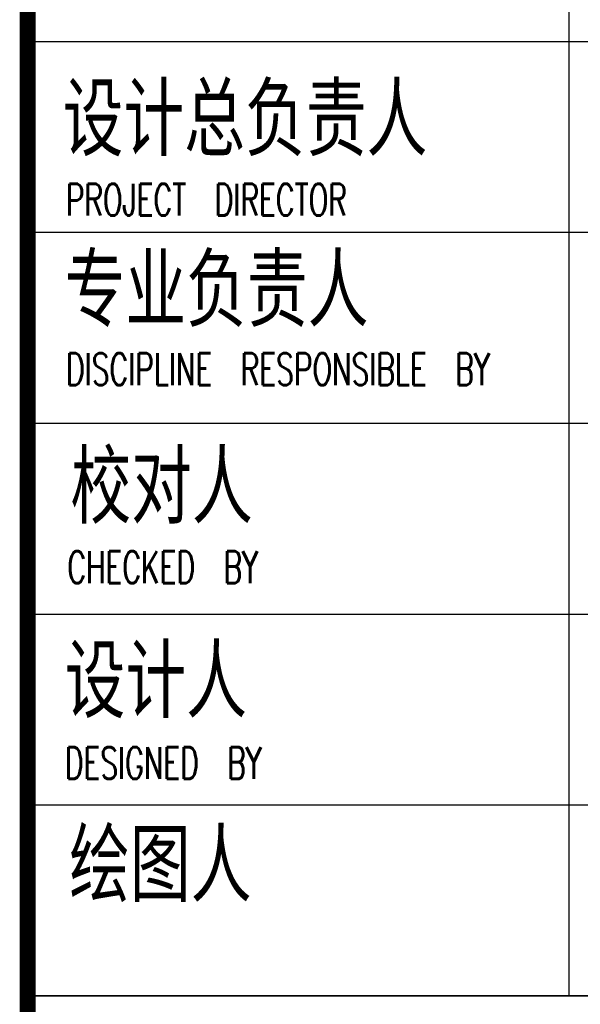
# Model space of a CAD drawing. Extents: x 1779708 to 7299578, y -1121471 to 88434.
# Tile 5 of 100: x 3884673 to 3888195, y -1065245 to -1059056. Entities that reach past the tile are written whole.
import ezdxf

# ---------------------------------------------------------------- set-up
doc = ezdxf.new("R2010")
doc.units = 0
doc.header["$LTSCALE"] = 1000
doc.header["$MEASUREMENT"] = 0
doc.layers.add('PUB_TITLE', color=4, linetype='CONTINUOUS')
doc.layers.add('通-图框－文字', color=4, linetype='CONTINUOUS')
doc.styles.add('dim_font', font='SIMPLEX.shx', dxfattribs={"width": 0.8})
doc.styles.add('仿宋', font='txt', dxfattribs={"width": 0.7})

msp = doc.modelspace()

# ---------------------------------------------------------------- linework, layer by layer
at = {"layer": 'PUB_TITLE'}
for p, q in [((3884723.3, -1059192.1), (3891723.3, -1059192.1)), ((3884723.3, -1060392.1), (3891723.3, -1060392.1)), ((3884723.3, -1061592.1), (3891723.3, -1061592.1)), ((3884723.3, -1062792.1), (3891723.3, -1062792.1)), ((3884723.3, -1063992.1), (3891723.3, -1063992.1)), ((3891723.3, -1065192.1), (3884723.3, -1065192.1))]:
    msp.add_line(p, q, dxfattribs=at)
at = {"layer": 'PUB_TITLE', "const_width": 100}
msp.add_lwpolyline([(3884723.3, -1043792.1), (3884723.3, -1083792.1)], dxfattribs=at)
at = {"layer": 'PUB_TITLE'}
for points in [[(3888123.3, -1056792.1), (3888123.3, -1065192.1)], [(3884723.3, -1065192.1), (3891723.3, -1065192.1)]]:
    msp.add_lwpolyline(points, dxfattribs=at)

# ---------------------------------------------------------------- texts
at = {"layer": '通-图框－文字', "style": '仿宋', "width": 0.7}
for s, p in [('设计总负责人', (3884942.9, -1059869.8)), ('专业负责人', (3884955.1, -1060943.4)), ('校对人', (3884991.8, -1062180.7)), ('设计人', (3884955.3, -1063401.9)), ('绘图人', (3884984, -1064559.3))]:
    msp.add_text(s, height=400, dxfattribs=at).set_placement(p)
at = {"layer": '通-图框－文字', "color": 4, "style": 'dim_font', "width": 0.65}
for s, p in [('PROJECT  DIRECTOR', (3884962.9, -1060287.5)), ('DISCIPLINE  RESPONSIBLE  BY', (3884964.5, -1061353.1)), ('CHECKED  BY', (3884973.1, -1062597.6)), ('DESIGNED  BY', (3884957.1, -1063828.5))]:
    msp.add_text(s, height=200, dxfattribs=at).set_placement(p)

doc.saveas('drawing.dxf')
